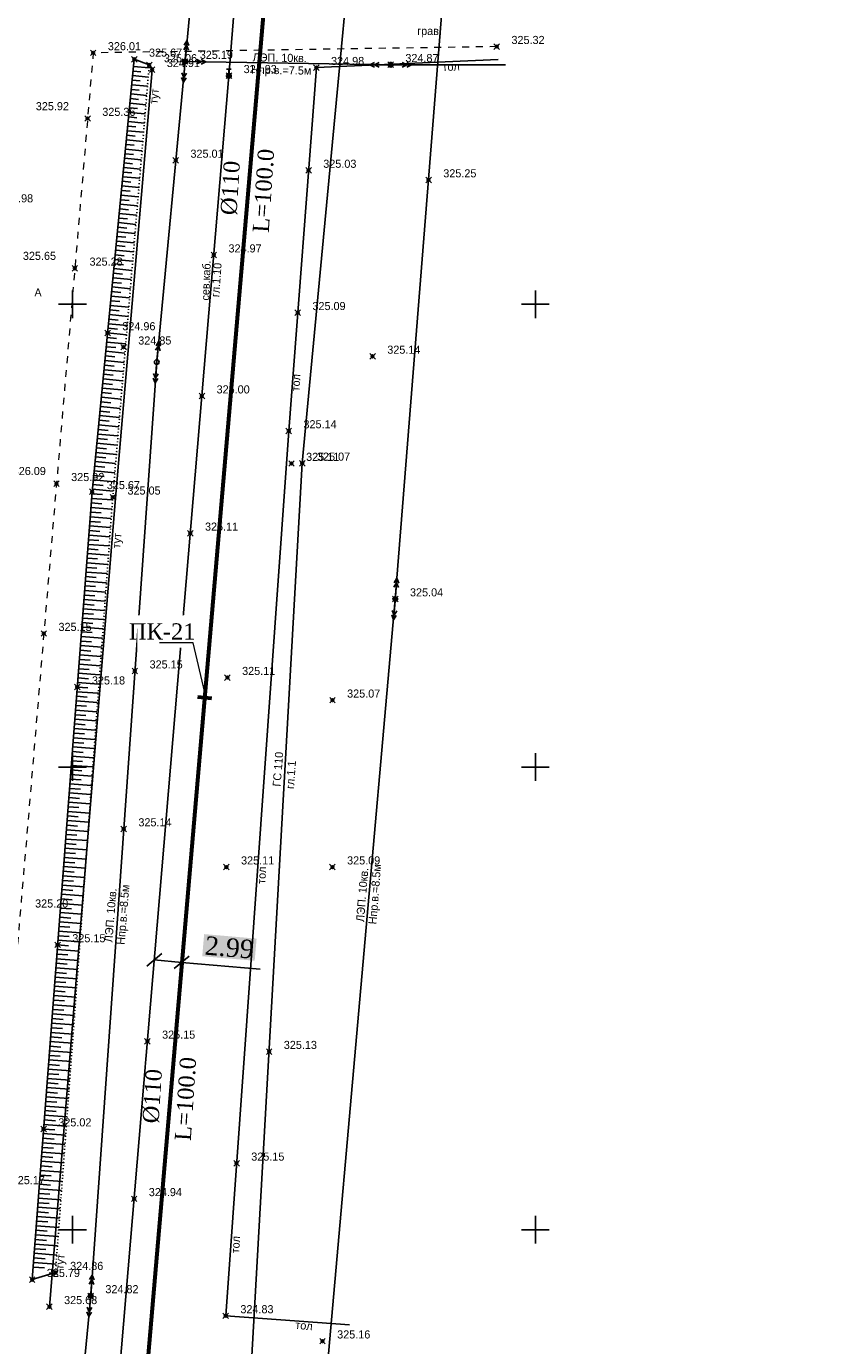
# Model space of a CAD drawing. Header units: metres. Extents: x 703769 to 722343, y 4313031 to 4317457.
# Tile 206 of 256: x 708173 to 708259, y 4314316 to 4314458. Entities that reach past the tile are written whole.
import ezdxf
from ezdxf import colors
from ezdxf.entities.mleader import LeaderData, LeaderLine
from ezdxf.math import Vec2, Vec3

# ---------------------------------------------------------------- set-up
doc = ezdxf.new("R2010")
doc.units = ezdxf.units.M
doc.header["$LTSCALE"] = 0.5
doc.header["$PDMODE"] = 35
doc.header["$PDSIZE"] = 0.3
for name, pattern in [('Auto_Street_NotBorder_Line_m1', [3, 1.5, -1.5]), ('ДОРОГИ_СТРОЯЩ', [9, 8, -1]), ('Контура низ откосов  Штриховая 0.1-0.5 - - - - - - -', [0.6, 0.1, -0.5])]:
    doc.linetypes.add(name, pattern=pattern)
for name, color, linetype in [('(001) Сетка', 92, 'Continuous'), ('(004) Точки рельефа', 7, 'Continuous'), ('(013) Газ', 30, 'ИК_Газопровод -------г--------'), ('(016) Кабель', 1, 'Continuous'), ('(019) Связь', 3, 'ИК_КАБ_СВЯЗИ'), ('(022) Возд. Линии', 7, 'Continuous'), ('(025) Дорога', 7, 'Continuous'), ('(035) Откосы', 7, 'Continuous'), ('(038) Деревья', 7, 'Continuous')]:
    doc.layers.add(name, color=color, linetype=linetype)
doc.layers.add('AUTO#_ROADS_EXIST_L', color=7, linetype='Continuous', lineweight=15, true_color=0x000000)
doc.layers.add('ВК_В1', color=134, linetype='Continuous', lineweight=40)
doc.layers.add('ВОДОПРОВОД текст', color=7, linetype='Continuous', lineweight=50)
doc.styles.add('BM-431', font='txt')
doc.styles.add('D-431', font='txt')
doc.styles.add('Interproekt', font='isocpeur.ttf', dxfattribs={"width": 0.95, "oblique": 15})
doc.styles.get("Standard").update_dxf_attribs({"font": 'times.ttf'})
doc.styles.add('Times New Roman', font='times.ttf')
doc.linetypes.add('GAZ_VOZDUSH', pattern='A,1,-2,["~",Standard,S=3,R=0,X=-1.5,Y=-1.5],-1,10', length=14)
doc.linetypes.add('ИК_Газопровод -------г--------', pattern='A,9,-0.6,["Г",Standard,S=1.2,R=0,X=0,Y=-0.6],-1.2', length=10.8)
doc.linetypes.add('ИК_КАБ_СВЯЗИ', pattern='A,4,["o",Standard,S=0.5,R=0,X=0,Y=-0.125],4,-2', length=10)
doc.linetypes.add('ИК_Э_КАБ_ВН', pattern='A,8,-2,["<<",Standard,S=1,R=0,X=0,Y=-0.5],8,[">>",Standard,S=1,R=0,X=-1,Y=-0.5],-2', length=20)
doc.linetypes.add('РЯД_ДЕР_ДО4М', pattern='A,0,[133,ltypeshp.shx,S=0.4,R=0,X=0,Y=0],-3', length=3)
doc.dimstyles.new('300', dxfattribs={"dimtxt": 2, "dimasz": 1.5, "dimexe": 0, "dimexo": 0, "dimgap": 1, "dimtad": 1, "dimzin": 0, "dimdsep": 46, "dimtxsty": 'Standard', "dimblk": 'OBLIQUE', "dimcen": 0, "dimclrd": 1, "dimclre": 1, "dimclrt": 1, "dimadec": 1, "dimazin": 0, "dimtfac": 1, "dimtofl": 0, "dimtmove": 0, "dimatfit": 3, "dimfxl": 3, "dimtfill": 2, "dimtfillclr": 7, "dimtolj": 1, "dimtzin": 0, "dimlwd": 25, "dimlwe": -1, "dimarcsym": 0})

# ---------------------------------------------------------------- blocks, each defined once
blk = doc.blocks.new('strela1')
at = {"layer": '(022) Возд. Линии'}
for p, q in [((-2, 0), (-1.5, 0.25)), ((0, 0), (-2, 0)), ((-2, 0), (-1.5, -0.25)), ((-1.5, 0), (-1, 0.25)), ((-1.5, 0), (-1, -0.25))]:
    blk.add_line(p, q, dxfattribs=at)
blk = doc.blocks.new('strela2')
at = {"layer": '(022) Возд. Линии'}
for p, q in [((0, 0), (2, 0)), ((1.5, 0), (1, 0.25)), ((1.5, 0), (1, -0.25)), ((2, 0), (1.5, 0.25)), ((2, 0), (1.5, -0.25))]:
    blk.add_line(p, q, dxfattribs=at)
blk = doc.blocks.new('STOLB')
at = {"layer": '(022) Возд. Линии'}
blk.add_circle((0, 0), 0.25, dxfattribs=at)
blk = doc.blocks.new('*X145')
at = {"color": 0}
for p, q in [((9.5, 5.08), (10.49, 5.08)), ((9.5, 5.07), (10.49, 5.07)), ((9.5, 5.06), (10.49, 5.06)), ((9.5, 5.05), (10.49, 5.05)), ((9.5, 5.04), (10.49, 5.04)), ((9.5, 5.03), (10.49, 5.03)), ((9.5, 5.02), (10.5, 5.02)), ((9.5, 5.01), (10.5, 5.01)), ((9.5, 5), (10.5, 5)), ((9.5, 4.99), (10.5, 4.99)), ((9.5, 4.98), (10.5, 4.98)), ((9.5, 4.97), (10.5, 4.97)), ((9.5, 4.96), (10.49, 4.96)), ((9.5, 4.95), (10.49, 4.95)), ((9.5, 4.94), (10.49, 4.94)), ((9.5, 4.93), (10.49, 4.93)), ((9.5, 4.92), (10.49, 4.92)), ((9.5, 4.91), (10.49, 4.91)), ((9.5, 4.9), (10.49, 4.9)), ((9.51, 5.12), (10.48, 5.12)), ((9.51, 5.11), (10.48, 5.11)), ((9.51, 5.1), (10.48, 5.1)), ((9.51, 5.09), (10.49, 5.09)), ((9.51, 4.89), (10.49, 4.89)), ((9.51, 4.88), (10.48, 4.88)), ((9.51, 4.87), (10.48, 4.87)), ((9.51, 4.86), (10.48, 4.86)), ((9.52, 5.16), (10.47, 5.16)), ((9.52, 5.15), (10.47, 5.15)), ((9.52, 5.14), (10.47, 5.14)), ((9.52, 5.13), (10.48, 5.13)), ((9.52, 4.85), (10.48, 4.85)), ((9.52, 4.84), (10.47, 4.84)), ((9.52, 4.83), (10.47, 4.83)), ((9.53, 5.18), (10.46, 5.18)), ((9.53, 5.17), (10.46, 5.17)), ((9.53, 4.82), (10.47, 4.82)), ((9.53, 4.81), (10.46, 4.81)), ((9.53, 4.8), (10.46, 4.8)), ((9.54, 5.2), (10.45, 5.2)), ((9.54, 5.19), (10.46, 5.19)), ((9.54, 4.79), (10.45, 4.79)), ((9.54, 4.78), (10.45, 4.78)), ((9.55, 5.22), (10.44, 5.22)), ((9.55, 5.21), (10.45, 5.21)), ((9.55, 4.77), (10.44, 4.77)), ((9.55, 4.76), (10.44, 4.76)), ((9.56, 5.24), (10.43, 5.24)), ((9.56, 5.23), (10.44, 5.23)), ((9.56, 4.75), (10.43, 4.75)), ((9.56, 4.74), (10.43, 4.74)), ((9.57, 5.26), (10.42, 5.26)), ((9.57, 5.25), (10.43, 5.25)), ((9.57, 4.73), (10.42, 4.73)), ((9.58, 5.27), (10.41, 5.27)), ((9.58, 4.72), (10.41, 4.72)), ((9.58, 4.71), (10.41, 4.71)), ((9.59, 5.29), (10.4, 5.29)), ((9.59, 5.28), (10.41, 5.28)), ((9.59, 4.7), (10.4, 4.7)), ((9.6, 5.3), (10.39, 5.3)), ((9.6, 4.69), (10.39, 4.69)), ((9.61, 5.31), (10.38, 5.31)), ((9.61, 4.68), (10.39, 4.68)), ((9.61, 4.67), (10.38, 4.67)), ((9.62, 5.32), (10.37, 5.32)), ((9.62, 4.66), (10.37, 4.66)), ((9.63, 5.33), (10.37, 5.33)), ((9.63, 4.65), (10.36, 4.65)), ((9.64, 5.34), (10.36, 5.34)), ((9.64, 4.64), (10.35, 4.64)), ((9.65, 5.35), (10.35, 5.35)), ((9.65, 4.63), (10.34, 4.63)), ((9.66, 5.36), (10.34, 5.36)), ((9.66, 4.62), (10.33, 4.62)), ((9.67, 5.37), (10.32, 5.37)), ((9.67, 4.61), (10.32, 4.61)), ((9.68, 5.38), (10.31, 5.38)), ((9.69, 5.39), (10.3, 5.39)), ((9.69, 4.6), (10.31, 4.6)), ((9.7, 4.59), (10.29, 4.59)), ((9.71, 5.4), (10.29, 5.4)), ((9.71, 4.58), (10.28, 4.58)), ((9.72, 5.41), (10.27, 5.41)), ((9.73, 4.57), (10.26, 4.57)), ((9.74, 5.42), (10.26, 5.42)), ((9.75, 5.43), (10.24, 5.43)), ((9.75, 4.56), (10.25, 4.56)), ((9.76, 4.55), (10.23, 4.55)), ((9.77, 5.44), (10.22, 5.44)), ((9.78, 4.54), (10.21, 4.54)), ((9.79, 5.45), (10.2, 5.45)), ((9.81, 4.53), (10.18, 4.53)), ((9.82, 5.46), (10.18, 5.46)), ((9.83, 4.52), (10.16, 4.52)), ((9.85, 5.47), (10.15, 5.47)), ((9.87, 4.51), (10.12, 4.51)), ((9.88, 5.48), (10.11, 5.48)), ((9.91, 4.5), (10.08, 4.5)), ((9.94, 5.49), (10.05, 5.49))]:
    blk.add_line(p, q, dxfattribs=at)
blk = doc.blocks.new('I01070')
at = {"color": 0}
blk.add_circle((0.05, 0.03), 0.5, dxfattribs=at)
blk.add_blockref('*X145', (-9.95, -4.96), dxfattribs=at)
blk = doc.blocks.new('I0195')
at = {"layer": '(016) Кабель', "color": 0, "linetype": 'ИК_Э_КАБ_ВН'}
for p, q in [((-0.275, 0.74), (0.225, 0.74)), ((-0.025, 0.24), (-0.025, 0.74))]:
    blk.add_line(p, q, dxfattribs=at)
at = {"layer": '(016) Кабель', "color": 0, "linetype": 'ИК_Э_КАБ_ВН', "xscale": 0.5, "yscale": 0.5, "zscale": 0.5}
blk.add_blockref('I01070', (-0.025, -0.01), dxfattribs=at)
blk = doc.blocks.new('Setka')
at = {"layer": '(001) Сетка'}
for p, q in [((0, 1.5), (0, -1.5)), ((-1.5, 0), (1.5, 0))]:
    blk.add_line(p, q, dxfattribs=at)
blk = doc.blocks.new('*U279')
at = {"color": 1, "lineweight": 60, "flags": 128}
blk.add_lwpolyline([(-0.01, -0.76), (0.01, 0.76)], dxfattribs=at)
blk = doc.blocks.new('*U280')
at = {"color": 0, "linetype": 'ByBlock', "lineweight": -2, "transparency": 16777216, "rotation": 265.0956136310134}
blk.add_blockref('*U279', (708192.72, 4314385.96), dxfattribs=at)
blk = doc.blocks.new('_Dot')
at = {"color": 0, "linetype": 'ByBlock', "lineweight": -2}
blk.add_line((-0.5, 0), (-1, 0), dxfattribs=at)
at = {"color": 0, "linetype": 'ByBlock', "const_width": 0.5}
blk.add_lwpolyline([(-0.25, 0, 1), (0.25, 0, 1)], format="xyb", close=True, dxfattribs=at)
blk = doc.blocks.new('_Oblique')
at = {"color": 0, "linetype": 'ByBlock', "lineweight": -2}
blk.add_line((-0.5, -0.5), (0.5, 0.5), dxfattribs=at)
blk = doc.blocks.new('*D535')
at = {"color": 1, "lineweight": 25, "transparency": 16777216}
for p, q in [((708187.3, 4314357.61), (708190.27, 4314357.35)), ((708190.27, 4314357.35), (708198.72, 4314356.63))]:
    blk.add_line(p, q, dxfattribs=at)
at = {"layer": 'Defpoints', "color": 0, "lineweight": 40, "transparency": 16777216}
for p in [(708187.3, 4314357.61, 325.43), (708190.27, 4314357.35), (708190.27, 4314357.35)]:
    blk.add_point(p, dxfattribs=at)
at = {"color": 1, "lineweight": 25, "transparency": 16777216, "xscale": 1.5, "yscale": 1.5, "zscale": 1.5}
for p, rotation in [((708187.3, 4314357.61), 175.0956136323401), ((708190.27, 4314357.35), 355.0956136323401)]:
    blk.add_blockref('_Oblique', p, dxfattribs=dict(at, rotation=rotation))
at = {"color": 1, "lineweight": 40, "transparency": 16777216, "insert": (708195.41, 4314358.94), "char_height": 2, "attachment_point": 5, "rotation": 355.0956, "bg_fill": 1, "box_fill_scale": 1.1, "bg_fill_color": 7, "bg_fill_true_color": 16777215, "bg_fill_transparency": 0}
blk.add_mtext('\\A1;2.99', dxfattribs=at)

msp = doc.modelspace()

# ---------------------------------------------------------------- linework, layer by layer
at = {"layer": '(013) Газ', "linetype": 'GAZ_VOZDUSH', "elevation": 324.816, "flags": 128}
msp.add_lwpolyline([(708165.166, 4315455.034), (708237.064, 4315447.856), (708237.796, 4315439.435), (708237.948, 4315425.87), (708271.633, 4315423.02), (708271.633, 4315423.02), (708293.165, 4315421.558), (708284.482, 4315255.16), (708278.28, 4315165.641), (708278.086, 4315159.227), (708267.101, 4315087.682), (708203.286, 4314411.276), (708188.652, 4314151.902), (708188.652, 4314118.902)], dxfattribs=at)
at = {"layer": '(019) Связь', "elevation": 325.431, "flags": 128}
msp.add_lwpolyline([(708153.006, 4314105.043), (708156.993, 4314142.734), (708156.993, 4314142.734), (708174.147, 4314200.184), (708174.323, 4314203.958), (708195.362, 4314453.153), (708204.073, 4314563.084), (708218.911, 4314738.478), (708226.164, 4314758.135), (708236.601, 4314958.674), (708237.563, 4314979.166), (708241.532, 4315051.931), (708251.542, 4315144.303), (708253.161, 4315164.518), (708257.428, 4315233.645), (708258.881, 4315245.481), (708269.326, 4315369.847), (708270.394, 4315382.606), (708278.265, 4315465.509), (708280.616, 4315477.921), (708295.324, 4315641.488), (708303.766, 4315706.848), (708303.348, 4315724.234), (708305.187, 4315772.118), (708306.696, 4315783.119), (708308.615, 4315806.312), (708309.889, 4315815.038), (708320.552, 4315934.795), (708321.594, 4315946.168), (708336.888, 4316115.682), (708345.287, 4316227.711), (708346.981, 4316228.783), (708355.083, 4316230.156), (708358.134, 4316229.662)], dxfattribs=at)
at = {"layer": '(022) Возд. Линии', "flags": 128}
for points, elevation in [([(708173.508, 4314249.294), (708180.426, 4314321.315), (708187.561, 4314422.215), (708190.623, 4314454.694), (708195.781, 4314509.415), (708203.64, 4314603.19), (708211.44, 4314697.517), (708218.596, 4314783.876), (708219.251, 4314789.291), (708222.239, 4314829.112), (708225.833, 4314872.829), (708227.553, 4314940.171), (708237.806, 4315038.61), (708242.302, 4315088.885), (708248.423, 4315158.844), (708247.859, 4315176.046), (708220.321, 4315178.161)], -1.937), ([(708193.113, 4314949.215), (708231.85, 4314945.639), (708252.432, 4314962.525), (708256.599, 4314927.904), (708250.049, 4314850.368), (708243.396, 4314768.028), (708236.639, 4314687.685), (708229.091, 4314592.015), (708221.041, 4314493.71), (708213.333, 4314396.611), (708205.917, 4314312.611), (708198.539, 4314217.865), (708194.357, 4314168.719), (708189.106, 4314107.015)], 325.602), ([(708190.623, 4314454.694), (708212.833, 4314454.345), (708225.243, 4314454.345)], -1.937)]:
    msp.add_lwpolyline(points, dxfattribs=dict(at, elevation=elevation))
at = {"layer": '(035) Откосы'}
for p, q in [((708185.016, 4314453.664, 325.376), (708185.849, 4314453.582, 325.376)), ((708185.064, 4314454.16, 325.376), (708186.725, 4314453.998, 325.376)), ((708184.87, 4314452.174, 325.376), (708186.557, 4314452.01, 325.376)), ((708184.919, 4314452.671, 325.376), (708185.759, 4314452.589, 325.376)), ((708184.967, 4314453.167, 325.376), (708186.641, 4314453.004, 325.376)), ((708184.773, 4314451.181, 325.376), (708186.473, 4314451.015, 325.376)), ((708184.822, 4314451.678, 325.376), (708185.669, 4314451.595, 325.376)), ((708184.628, 4314449.692, 325.376), (708185.488, 4314449.608, 325.376)), ((708184.677, 4314450.188, 325.376), (708186.389, 4314450.021, 325.376)), ((708184.725, 4314450.685, 325.376), (708185.578, 4314450.601, 325.376)), ((708184.483, 4314448.202, 325.376), (708186.222, 4314448.032, 325.376)), ((708184.531, 4314448.699, 325.376), (708185.397, 4314448.614, 325.376)), ((708184.58, 4314449.195, 325.376), (708186.306, 4314449.027, 325.376)), ((708184.337, 4314446.713, 325.376), (708185.217, 4314446.627, 325.376)), ((708184.386, 4314447.209, 325.376), (708186.138, 4314447.038, 325.376)), ((708184.434, 4314447.706, 325.376), (708185.307, 4314447.62, 325.376)), ((708184.192, 4314445.223, 325.376), (708185.97, 4314445.05, 325.376)), ((708184.241, 4314445.72, 325.376), (708185.126, 4314445.633, 325.376)), ((708184.289, 4314446.216, 325.376), (708186.054, 4314446.044, 325.376)), ((708184.047, 4314443.734, 325.376), (708184.946, 4314443.646, 325.376)), ((708184.095, 4314444.23, 325.376), (708185.886, 4314444.055, 325.376)), ((708184.144, 4314444.727, 325.376), (708185.036, 4314444.639, 325.376)), ((708183.902, 4314442.244, 325.376), (708185.719, 4314442.067, 325.376)), ((708183.95, 4314442.741, 325.376), (708184.855, 4314442.652, 325.376)), ((708183.998, 4314443.237, 325.376), (708185.803, 4314443.061, 325.376)), ((708183.756, 4314440.754, 325.376), (708184.675, 4314440.665, 325.376)), ((708183.805, 4314441.251, 325.376), (708185.635, 4314441.072, 325.376)), ((708183.853, 4314441.747, 325.376), (708184.765, 4314441.659, 325.376)), ((708183.659, 4314439.761, 325.376), (708184.584, 4314439.671, 325.376)), ((708183.708, 4314440.258, 325.376), (708185.551, 4314440.078, 325.376)), ((708183.514, 4314438.272, 325.376), (708185.384, 4314438.09, 325.376)), ((708183.562, 4314438.768, 325.376), (708184.494, 4314438.678, 325.376)), ((708183.611, 4314439.265, 325.376), (708185.467, 4314439.084, 325.376)), ((708183.369, 4314436.782, 325.376), (708184.313, 4314436.69, 325.376)), ((708183.417, 4314437.279, 325.376), (708185.3, 4314437.095, 325.376)), ((708183.466, 4314437.775, 325.376), (708184.404, 4314437.684, 325.376)), ((708183.223, 4314435.293, 325.376), (708185.132, 4314435.107, 325.376)), ((708183.272, 4314435.789, 325.376), (708184.223, 4314435.697, 325.376)), ((708183.32, 4314436.286, 325.376), (708185.216, 4314436.101, 325.376)), ((708183.078, 4314433.803, 325.376), (708184.042, 4314433.709, 325.376)), ((708183.126, 4314434.3, 325.376), (708185.048, 4314434.112, 325.376)), ((708183.175, 4314434.796, 325.376), (708184.133, 4314434.703, 325.376)), ((708182.933, 4314432.314, 325.376), (708184.881, 4314432.124, 325.376)), ((708182.981, 4314432.81, 325.376), (708183.952, 4314432.716, 325.376)), ((708183.03, 4314433.307, 325.376), (708184.964, 4314433.118, 325.376)), ((708182.787, 4314430.824, 325.376), (708183.771, 4314430.728, 325.376)), ((708182.836, 4314431.321, 325.376), (708184.797, 4314431.129, 325.376)), ((708182.884, 4314431.817, 325.376), (708183.861, 4314431.722, 325.376)), ((708182.642, 4314429.335, 325.376), (708184.629, 4314429.141, 325.376)), ((708182.691, 4314429.831, 325.376), (708183.681, 4314429.735, 325.376)), ((708182.739, 4314430.328, 325.376), (708184.713, 4314430.135, 325.376)), ((708182.545, 4314428.342, 325.376), (708184.545, 4314428.147, 325.376)), ((708182.594, 4314428.838, 325.376), (708183.59, 4314428.741, 325.376)), ((708182.4, 4314426.852, 325.376), (708183.41, 4314426.754, 325.376)), ((708182.448, 4314427.349, 325.376), (708184.461, 4314427.152, 325.376)), ((708182.497, 4314427.845, 325.376), (708183.5, 4314427.747, 325.376)), ((708182.255, 4314425.363, 325.376), (708184.294, 4314425.164, 325.376)), ((708182.303, 4314425.859, 325.376), (708183.319, 4314425.76, 325.376)), ((708182.351, 4314426.356, 325.376), (708184.378, 4314426.158, 325.376)), ((708182.109, 4314423.873, 325.376), (708183.139, 4314423.773, 325.376)), ((708182.158, 4314424.37, 325.376), (708184.21, 4314424.169, 325.376)), ((708182.206, 4314424.866, 325.376), (708183.229, 4314424.766, 325.376)), ((708181.964, 4314422.384, 325.376), (708184.042, 4314422.181, 325.376)), ((708182.012, 4314422.88, 325.376), (708183.048, 4314422.779, 325.376)), ((708182.061, 4314423.377, 325.376), (708184.126, 4314423.175, 325.376)), ((708181.819, 4314420.894, 325.376), (708182.868, 4314420.792, 325.376)), ((708181.867, 4314421.391, 325.376), (708183.959, 4314421.187, 325.376)), ((708181.915, 4314421.887, 325.376), (708182.958, 4314421.785, 325.376)), ((708181.673, 4314419.405, 325.376), (708183.791, 4314419.198, 325.376)), ((708181.722, 4314419.901, 325.376), (708182.777, 4314419.798, 325.376)), ((708181.77, 4314420.398, 325.376), (708183.875, 4314420.192, 325.376)), ((708181.528, 4314417.915, 325.376), (708182.597, 4314417.811, 325.376)), ((708181.576, 4314418.411, 325.376), (708183.707, 4314418.204, 325.376)), ((708181.625, 4314418.908, 325.376), (708182.687, 4314418.804, 325.376)), ((708181.431, 4314416.922, 325.376), (708182.506, 4314416.817, 325.376)), ((708181.479, 4314417.418, 325.376), (708183.623, 4314417.209, 325.376)), ((708181.286, 4314415.432, 325.376), (708183.456, 4314415.221, 325.376)), ((708181.334, 4314415.929, 325.376), (708182.416, 4314415.823, 325.376)), ((708181.383, 4314416.425, 325.376), (708183.539, 4314416.215, 325.376)), ((708181.14, 4314413.943, 325.376), (708182.235, 4314413.836, 325.376)), ((708181.189, 4314414.439, 325.376), (708183.372, 4314414.226, 325.376)), ((708181.237, 4314414.936, 325.376), (708182.325, 4314414.83, 325.376)), ((708180.995, 4314412.453, 325.376), (708183.204, 4314412.238, 325.376)), ((708181.044, 4314412.95, 325.376), (708182.145, 4314412.842, 325.376)), ((708181.092, 4314413.446, 325.376), (708183.288, 4314413.232, 325.376)), ((708180.85, 4314410.964, 325.376), (708181.964, 4314410.855, 325.376)), ((708180.898, 4314411.46, 325.376), (708183.12, 4314411.244, 325.376)), ((708180.947, 4314411.957, 325.376), (708182.054, 4314411.849, 325.376)), ((708180.704, 4314409.474, 325.376), (708182.953, 4314409.255, 325.376)), ((708180.753, 4314409.971, 325.376), (708181.874, 4314409.861, 325.376)), ((708180.801, 4314410.467, 325.376), (708183.036, 4314410.249, 325.376)), ((708180.564, 4314407.984, 325.376), (708181.697, 4314407.898, 325.376)), ((708180.608, 4314408.481, 325.376), (708182.869, 4314408.261, 325.376)), ((708180.656, 4314408.978, 325.376), (708181.783, 4314408.868, 325.376)), ((708180.488, 4314406.99, 325.376), (708181.622, 4314406.903, 325.376)), ((708180.526, 4314407.487, 325.376), (708182.792, 4314407.314, 325.376)), ((708180.374, 4314405.497, 325.376), (708182.645, 4314405.324, 325.376)), ((708180.412, 4314405.995, 325.376), (708181.547, 4314405.908, 325.376)), ((708180.45, 4314406.492, 325.376), (708182.719, 4314406.319, 325.376)), ((708180.261, 4314404.005, 325.376), (708181.398, 4314403.918, 325.376)), ((708180.299, 4314404.502, 325.376), (708182.571, 4314404.329, 325.376)), ((708180.336, 4314405, 325.376), (708181.472, 4314404.913, 325.376)), ((708180.147, 4314402.513, 325.376), (708182.424, 4314402.339, 325.376)), ((708180.185, 4314403.01, 325.376), (708181.323, 4314402.923, 325.376)), ((708180.223, 4314403.508, 325.376), (708182.498, 4314403.334, 325.376)), ((708180.034, 4314401.02, 325.376), (708181.174, 4314400.934, 325.376)), ((708180.071, 4314401.518, 325.376), (708182.351, 4314401.344, 325.376)), ((708180.109, 4314402.015, 325.376), (708181.248, 4314401.929, 325.376)), ((708179.92, 4314399.528, 325.376), (708182.204, 4314399.354, 325.376)), ((708179.958, 4314400.026, 325.376), (708181.099, 4314399.939, 325.376)), ((708179.996, 4314400.523, 325.376), (708182.277, 4314400.349, 325.376)), ((708179.806, 4314398.036, 325.376), (708180.95, 4314397.949, 325.376)), ((708179.844, 4314398.533, 325.376), (708182.13, 4314398.359, 325.376)), ((708179.882, 4314399.031, 325.376), (708181.025, 4314398.944, 325.376)), ((708179.693, 4314396.544, 325.376), (708181.983, 4314396.369, 325.376)), ((708179.731, 4314397.041, 325.376), (708180.875, 4314396.954, 325.376)), ((708179.768, 4314397.538, 325.376), (708182.057, 4314397.364, 325.376)), ((708179.617, 4314395.549, 325.376), (708181.91, 4314395.374, 325.376)), ((708179.655, 4314396.046, 325.376), (708180.801, 4314395.959, 325.376)), ((708179.503, 4314394.056, 325.376), (708180.651, 4314393.969, 325.376)), ((708179.541, 4314394.554, 325.376), (708181.836, 4314394.379, 325.376)), ((708179.579, 4314395.051, 325.376), (708180.726, 4314394.964, 325.376)), ((708179.39, 4314392.564, 325.376), (708181.689, 4314392.389, 325.376)), ((708179.428, 4314393.062, 325.376), (708180.577, 4314392.974, 325.376)), ((708179.466, 4314393.559, 325.376), (708181.763, 4314393.384, 325.376)), ((708179.276, 4314391.072, 325.376), (708180.427, 4314390.984, 325.376)), ((708179.314, 4314391.569, 325.376), (708181.616, 4314391.394, 325.376)), ((708179.352, 4314392.067, 325.376), (708180.502, 4314391.979, 325.376)), ((708179.163, 4314389.58, 325.376), (708181.468, 4314389.404, 325.376)), ((708179.2, 4314390.077, 325.376), (708180.353, 4314389.989, 325.376)), ((708179.238, 4314390.574, 325.376), (708181.542, 4314390.399, 325.376)), ((708179.049, 4314388.087, 325.376), (708180.204, 4314387.999, 325.376)), ((708179.087, 4314388.585, 325.376), (708181.395, 4314388.409, 325.376)), ((708179.125, 4314389.082, 325.376), (708180.278, 4314388.994, 325.376)), ((708178.935, 4314386.595, 325.376), (708181.248, 4314386.419, 325.376)), ((708178.973, 4314387.092, 325.376), (708180.129, 4314387.004, 325.376)), ((708179.011, 4314387.59, 325.376), (708181.321, 4314387.414, 325.376)), ((708178.86, 4314385.6, 325.376), (708181.174, 4314385.424, 325.376)), ((708178.897, 4314386.098, 325.376), (708180.054, 4314386.009, 325.376)), ((708178.746, 4314384.108, 325.376), (708179.905, 4314384.02, 325.376)), ((708178.784, 4314384.605, 325.376), (708181.101, 4314384.429, 325.376)), ((708178.822, 4314385.103, 325.376), (708179.98, 4314385.015, 325.376)), ((708178.632, 4314382.616, 325.376), (708180.954, 4314382.439, 325.376)), ((708178.67, 4314383.113, 325.376), (708179.83, 4314383.025, 325.376)), ((708178.708, 4314383.61, 325.376), (708181.027, 4314383.434, 325.376)), ((708178.519, 4314381.123, 325.376), (708179.681, 4314381.035, 325.376)), ((708178.557, 4314381.621, 325.376), (708180.88, 4314381.444, 325.376)), ((708178.595, 4314382.118, 325.376), (708179.756, 4314382.03, 325.376)), ((708178.405, 4314379.631, 325.376), (708180.733, 4314379.454, 325.376)), ((708178.443, 4314380.128, 325.376), (708179.606, 4314380.04, 325.376)), ((708178.481, 4314380.626, 325.376), (708180.807, 4314380.449, 325.376)), ((708178.292, 4314378.139, 325.376), (708179.457, 4314378.05, 325.376)), ((708178.329, 4314378.636, 325.376), (708180.66, 4314378.459, 325.376)), ((708178.367, 4314379.134, 325.376), (708179.532, 4314379.045, 325.376)), ((708178.178, 4314376.646, 325.376), (708180.512, 4314376.469, 325.376)), ((708178.216, 4314377.144, 325.376), (708179.383, 4314377.055, 325.376)), ((708178.254, 4314377.641, 325.376), (708180.586, 4314377.464, 325.376)), ((708178.064, 4314375.154, 325.376), (708179.233, 4314375.065, 325.376)), ((708178.102, 4314375.652, 325.376), (708180.439, 4314375.474, 325.376)), ((708178.14, 4314376.149, 325.376), (708179.308, 4314376.06, 325.376)), ((708177.989, 4314374.159, 325.376), (708179.159, 4314374.07, 325.376)), ((708178.027, 4314374.657, 325.376), (708180.365, 4314374.479, 325.376)), ((708177.875, 4314372.667, 325.376), (708180.218, 4314372.489, 325.376)), ((708177.913, 4314373.164, 325.376), (708179.084, 4314373.075, 325.376)), ((708177.951, 4314373.662, 325.376), (708180.292, 4314373.484, 325.376)), ((708177.761, 4314371.175, 325.376), (708178.935, 4314371.085, 325.376)), ((708177.799, 4314371.672, 325.376), (708180.145, 4314371.494, 325.376)), ((708177.837, 4314372.17, 325.376), (708179.009, 4314372.08, 325.376)), ((708177.648, 4314369.682, 325.376), (708179.998, 4314369.503, 325.376)), ((708177.686, 4314370.18, 325.376), (708178.86, 4314370.09, 325.376)), ((708177.724, 4314370.677, 325.376), (708180.071, 4314370.498, 325.376)), ((708177.534, 4314368.19, 325.376), (708178.711, 4314368.101, 325.376)), ((708177.572, 4314368.688, 325.376), (708179.924, 4314368.508, 325.376)), ((708177.61, 4314369.185, 325.376), (708178.785, 4314369.095, 325.376)), ((708177.421, 4314366.698, 325.376), (708179.777, 4314366.518, 325.376)), ((708177.459, 4314367.195, 325.376), (708178.636, 4314367.106, 325.376)), ((708177.496, 4314367.693, 325.376), (708179.851, 4314367.513, 325.376)), ((708177.307, 4314365.205, 325.376), (708178.487, 4314365.116, 325.376)), ((708177.345, 4314365.703, 325.376), (708179.704, 4314365.523, 325.376)), ((708177.383, 4314366.2, 325.376), (708178.562, 4314366.111, 325.376)), ((708177.231, 4314364.211, 325.376), (708178.412, 4314364.121, 325.376)), ((708177.269, 4314364.708, 325.376), (708179.63, 4314364.528, 325.376)), ((708177.118, 4314362.718, 325.376), (708179.483, 4314362.538, 325.376)), ((708177.156, 4314363.216, 325.376), (708178.338, 4314363.126, 325.376)), ((708177.193, 4314363.713, 325.376), (708179.556, 4314363.533, 325.376)), ((708177.004, 4314361.226, 325.376), (708178.188, 4314361.136, 325.376)), ((708177.042, 4314361.723, 325.376), (708179.409, 4314361.543, 325.376)), ((708177.08, 4314362.221, 325.376), (708178.263, 4314362.131, 325.376)), ((708176.89, 4314359.734, 325.376), (708179.262, 4314359.553, 325.376)), ((708176.928, 4314360.231, 325.376), (708178.114, 4314360.141, 325.376)), ((708176.966, 4314360.729, 325.376), (708179.336, 4314360.548, 325.376)), ((708176.777, 4314358.241, 325.376), (708177.964, 4314358.151, 325.376)), ((708176.815, 4314358.739, 325.376), (708179.189, 4314358.558, 325.376)), ((708176.853, 4314359.236, 325.376), (708178.039, 4314359.146, 325.376)), ((708176.663, 4314356.749, 325.376), (708179.042, 4314356.568, 325.376)), ((708176.701, 4314357.247, 325.376), (708177.89, 4314357.156, 325.376)), ((708176.739, 4314357.744, 325.376), (708179.115, 4314357.563, 325.376)), ((708176.55, 4314355.257, 325.376), (708177.741, 4314355.166, 325.376)), ((708176.588, 4314355.754, 325.376), (708178.968, 4314355.573, 325.376)), ((708176.625, 4314356.252, 325.376), (708177.815, 4314356.161, 325.376)), ((708176.436, 4314353.765, 325.376), (708178.821, 4314353.583, 325.376)), ((708176.474, 4314354.262, 325.376), (708177.666, 4314354.171, 325.376)), ((708176.512, 4314354.759, 325.376), (708178.895, 4314354.578, 325.376)), ((708176.36, 4314352.77, 325.376), (708178.748, 4314352.588, 325.376)), ((708176.398, 4314353.267, 325.376), (708177.591, 4314353.176, 325.376)), ((708176.247, 4314351.277, 325.376), (708177.442, 4314351.187, 325.376)), ((708176.285, 4314351.775, 325.376), (708178.674, 4314351.593, 325.376)), ((708176.322, 4314352.272, 325.376), (708177.517, 4314352.181, 325.376)), ((708176.133, 4314349.785, 325.376), (708178.527, 4314349.603, 325.376)), ((708176.171, 4314350.283, 325.376), (708177.367, 4314350.192, 325.376)), ((708176.209, 4314350.78, 325.376), (708178.601, 4314350.598, 325.376)), ((708176.02, 4314348.293, 325.376), (708177.218, 4314348.202, 325.376)), ((708176.057, 4314348.79, 325.376), (708178.453, 4314348.608, 325.376)), ((708176.095, 4314349.288, 325.376), (708177.293, 4314349.197, 325.376)), ((708175.906, 4314346.801, 325.376), (708178.306, 4314346.618, 325.376)), ((708175.944, 4314347.298, 325.376), (708177.143, 4314347.207, 325.376)), ((708175.982, 4314347.795, 325.376), (708178.38, 4314347.613, 325.376)), ((708175.792, 4314345.308, 325.376), (708176.994, 4314345.217, 325.376)), ((708175.83, 4314345.806, 325.376), (708178.233, 4314345.623, 325.376)), ((708175.868, 4314346.303, 325.376), (708177.069, 4314346.212, 325.376)), ((708175.679, 4314343.816, 325.376), (708178.086, 4314343.633, 325.376)), ((708175.717, 4314344.313, 325.376), (708176.92, 4314344.222, 325.376)), ((708175.754, 4314344.811, 325.376), (708178.159, 4314344.628, 325.376)), ((708175.603, 4314342.821, 325.376), (708178.012, 4314342.638, 325.376)), ((708175.641, 4314343.319, 325.376), (708176.845, 4314343.227, 325.376)), ((708175.489, 4314341.329, 325.376), (708176.696, 4314341.237, 325.376)), ((708175.527, 4314341.826, 325.376), (708177.939, 4314341.643, 325.376)), ((708175.565, 4314342.324, 325.376), (708176.77, 4314342.232, 325.376)), ((708175.376, 4314339.837, 325.376), (708177.792, 4314339.653, 325.376)), ((708175.414, 4314340.334, 325.376), (708176.621, 4314340.242, 325.376)), ((708175.452, 4314340.831, 325.376), (708177.865, 4314340.648, 325.376)), ((708175.262, 4314338.344, 325.376), (708176.472, 4314338.252, 325.376)), ((708175.3, 4314338.842, 325.376), (708177.718, 4314338.658, 325.376)), ((708175.338, 4314339.339, 325.376), (708176.546, 4314339.247, 325.376)), ((708175.149, 4314336.852, 325.376), (708177.571, 4314336.668, 325.376)), ((708175.186, 4314337.349, 325.376), (708176.397, 4314337.257, 325.376)), ((708175.224, 4314337.847, 325.376), (708177.645, 4314337.663, 325.376)), ((708175.035, 4314335.36, 325.376), (708176.248, 4314335.267, 325.376)), ((708175.073, 4314335.857, 325.376), (708177.497, 4314335.673, 325.376)), ((708175.111, 4314336.355, 325.376), (708176.322, 4314336.262, 325.376)), ((708174.921, 4314333.867, 325.376), (708177.35, 4314333.683, 325.376)), ((708174.959, 4314334.365, 325.376), (708176.173, 4314334.273, 325.376)), ((708174.997, 4314334.862, 325.376), (708177.424, 4314334.678, 325.376)), ((708174.846, 4314332.873, 325.376), (708177.277, 4314332.688, 325.376)), ((708174.884, 4314333.37, 325.376), (708176.099, 4314333.278, 325.376)), ((708174.732, 4314331.38, 325.376), (708175.949, 4314331.288, 325.376)), ((708174.77, 4314331.878, 325.376), (708177.203, 4314331.693, 325.376)), ((708174.808, 4314332.375, 325.376), (708176.024, 4314332.283, 325.376)), ((708174.618, 4314329.888, 325.376), (708177.056, 4314329.702, 325.376)), ((708174.656, 4314330.385, 325.376), (708175.875, 4314330.293, 325.376)), ((708174.694, 4314330.883, 325.376), (708177.13, 4314330.698, 325.376)), ((708174.505, 4314328.396, 325.376), (708175.725, 4314328.303, 325.376)), ((708174.543, 4314328.893, 325.376), (708176.983, 4314328.707, 325.376)), ((708174.581, 4314329.391, 325.376), (708175.8, 4314329.298, 325.376)), ((708174.391, 4314326.903, 325.376), (708176.836, 4314326.717, 325.376)), ((708174.429, 4314327.401, 325.376), (708175.651, 4314327.308, 325.376)), ((708174.467, 4314327.898, 325.376), (708176.909, 4314327.712, 325.376)), ((708174.278, 4314325.411, 325.376), (708175.501, 4314325.318, 325.376)), ((708174.315, 4314325.909, 325.376), (708176.762, 4314325.722, 325.376)), ((708174.353, 4314326.406, 325.376), (708175.576, 4314326.313, 325.376)), ((708174.202, 4314324.416, 325.376), (708175.427, 4314324.323, 325.376)), ((708174.24, 4314324.914, 325.376), (708176.689, 4314324.727, 325.376))]:
    msp.add_line(p, q, dxfattribs=at)
at = {"layer": '(035) Откосы', "elevation": 325.376, "flags": 128}
msp.add_lwpolyline([(708176.622, 4314323.827), (708174.099, 4314323.065), (708180.58, 4314408.199), (708185.139, 4314454.928), (708186.752, 4314454.322)], dxfattribs=at)
at = {"layer": '(035) Откосы', "linetype": 'Контура низ откосов  Штриховая 0.1-0.5 - - - - - - -', "elevation": 324.568}
msp.add_lwpolyline([(708176.622, 4314323.827), (708182.814, 4314407.611), (708186.752, 4314454.322)], dxfattribs=at)
at = {"layer": '(038) Деревья', "color": 0, "linetype": 'РЯД_ДЕР_ДО4М', "flags": 128}
for points, elevation in [([(708175.964, 4314320.136), (708183.064, 4314407.067), (708187.065, 4314453.807)], 325.386), ([(708224.452, 4314454.901), (708204.807, 4314454.026), (708201.824, 4314414.775), (708195.01, 4314319.149), (708208.368, 4314318.197)], -0.295)]:
    msp.add_lwpolyline(points, dxfattribs=dict(at, elevation=elevation))
at = {"color": 7, "lineweight": 60, "flags": 128}
msp.add_lwpolyline([(708240.115, 4314986.119), (708237.465, 4314926.667), (708235.809, 4314899.895), (708234.498, 4314869.618), (708230.06, 4314781.67), (708228.958, 4314757.378), (708223.359, 4314737.037), (708204.558, 4314523.813), (708196.059, 4314424.814), (708184.899, 4314294.752), (708174.557, 4314166.154), (708168.436, 4314154.821), (708168.436, 4314154.821), (708086.138, 4314125.895), (708037.269, 4314109.069), (708002.488, 4314098.284), (708002.488, 4314098.284), (707913.651, 4314069.236), (707865.757, 4314055.085), (707817.896, 4314040.633), (707721.771, 4314013.098), (707673.615, 4313999.646), (707633.375, 4313988.405), (707625.006, 4314019.638)], dxfattribs=at)
at = {"color": 0, "linetype": 'ByBlock', "lineweight": -2, "transparency": 16777216}
for p in [(708224.294, 4314456.3, 325.318), (708180.696, 4314455.623, 326.01), (708185.139, 4314454.928, 325.671), (708190.623, 4314454.694, 325.191), (708186.752, 4314454.322, 325.06), (708187.065, 4314453.807, 324.909), (708204.807, 4314454.026, 324.979), (708212.833, 4314454.345, 324.867), (708195.362, 4314453.153, 324.933), (708180.092, 4314448.529, 325.361), (708189.616, 4314444.011, 325.011), (708203.963, 4314442.92, 325.025), (708216.927, 4314441.891, 325.25), (708193.726, 4314433.774, 324.967), (708178.714, 4314432.345, 325.276), (708202.795, 4314427.547, 325.09), (708182.255, 4314425.363, 324.964), (708183.977, 4314423.825, 324.853), (708210.88, 4314422.831, 325.14), (708192.44, 4314418.541, 325.003), (708201.824, 4314414.775, 325.143), (708202.113, 4314411.255, 325.111), (708203.286, 4314411.276, 325.069), (708176.731, 4314409.068, 325.923), (708180.58, 4314408.199, 325.667), (708182.814, 4314407.611, 325.048), (708191.188, 4314403.715, 325.114), (708213.333, 4314396.611, 325.044), (708175.363, 4314392.881, 325.15), (708185.2, 4314388.826, 325.152), (708195.196, 4314388.119, 325.109), (708178.973, 4314387.092, 325.176), (708206.542, 4314385.674, 325.069), (708183.993, 4314371.765, 325.136), (708195.083, 4314367.644, 325.111), (708206.54, 4314367.644, 325.093), (708176.853, 4314359.236, 325.151), (708186.553, 4314348.819, 325.149), (708199.7, 4314347.709, 325.13), (708175.338, 4314339.339, 325.018), (708196.185, 4314335.641, 325.151), (708185.117, 4314331.802, 324.942), (708176.622, 4314323.827, 324.863), (708174.099, 4314323.065, 325.789), (708180.426, 4314321.315, 324.816), (708175.964, 4314320.136, 325.681), (708195.01, 4314319.149, 324.83), (708205.468, 4314316.421, 325.162)]:
    msp.add_point(p, dxfattribs=at)
at = {"layer": 'AUTO#_ROADS_EXIST_L', "linetype": 'Auto_Street_NotBorder_Line_m1', "lineweight": 15, "elevation": -0.295, "flags": 128}
msp.add_lwpolyline([(708224.294, 4314456.3), (708180.696, 4314455.623), (708176.731, 4314409.068), (708161.505, 4314228.935), (708156.923, 4314181.727), (708151.352, 4314101.06), (708151.403, 4314101.11)], dxfattribs=at)

# ---------------------------------------------------------------- block references
at = {"layer": '(001) Сетка'}
for p in [(708178.465, 4314428.456), (708228.465, 4314428.456), (708178.465, 4314378.456), (708228.465, 4314378.456), (708178.465, 4314328.456), (708228.465, 4314328.456)]:
    msp.add_blockref('Setka', p, dxfattribs=at)
at = {"layer": '(019) Связь', "color": 0}
msp.add_blockref('I0195', (708195.362, 4314453.138, 324.638), dxfattribs=at)
at = {"layer": '(022) Возд. Линии'}
for name, p, rotation in [('strela1', (708190.645, 4314454.945, -1.937), 264.9644555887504), ('strela2', (708190.873, 4314454.69, -1.937), 359.0997486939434), ('strela1', (708187.586, 4314422.466, -1.937), 264.3295234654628), ('strela2', (708187.543, 4314421.966, -1.937), 265.9552957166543), ('strela2', (708213.353, 4314396.86, 324.749), 85.46121296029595), ('strela1', (708213.313, 4314396.36, 324.749), 85.46121296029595), ('strela1', (708180.443, 4314321.566, -1.937), 266.2051418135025), ('strela2', (708180.402, 4314321.066, -1.937), 264.5132692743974)]:
    msp.add_blockref(name, p, dxfattribs=dict(at, rotation=rotation))
at = {"layer": '(022) Возд. Линии', "xscale": -1, "rotation": 265.70403252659}
msp.add_blockref('strela1', (708190.604, 4314454.443, -1.937), dxfattribs=at)
at = {"layer": '(022) Возд. Линии'}
for name, p in [('STOLB', (708190.623, 4314454.694, -1.937)), ('strela1', (708212.581, 4314454.345, 324.572)), ('STOLB', (708212.833, 4314454.345, 324.572)), ('strela2', (708213.083, 4314454.345, 324.572)), ('STOLB', (708187.561, 4314422.215, -1.937)), ('STOLB', (708213.333, 4314396.611, 324.749)), ('STOLB', (708180.426, 4314321.315, -1.937))]:
    msp.add_blockref(name, p, dxfattribs=at)
at = {"color": 36, "lineweight": 60}
msp.add_blockref('*U280', (0, 0), dxfattribs=at)

# ---------------------------------------------------------------- texts
at = {"layer": '(004) Точки рельефа', "style": 'D-431'}
for s, p in [('326.01', (708182.282, 4314455.908, 326.01)), ('325.32', (708225.88, 4314456.581, 325.318)), ('325.67', (708186.725, 4314455.213, 325.671)), ('325.06', (708188.338, 4314454.607, 325.06)), ('324.91', (708188.651, 4314454.091, 324.909)), ('325.19', (708192.209, 4314454.978, 325.191)), ('324.98', (708206.393, 4314454.31, 324.979)), ('324.87', (708214.419, 4314454.628, 324.867)), ('324.93', (708196.948, 4314453.437, 324.933)), ('325.92', (708174.498, 4314449.425, 325.918)), ('325.36', (708181.678, 4314448.814, 325.361)), ('325.01', (708191.202, 4314444.293, 325.011)), ('325.03', (708205.549, 4314443.203, 325.025)), ('325.25', (708218.514, 4314442.172, 325.25)), ('325.98', (708170.631, 4314439.468, 325.976)), ('325.65', (708173.102, 4314433.252, 325.646)), ('324.97', (708195.312, 4314434.058, 324.967)), ('325.28', (708180.3, 4314432.629, 325.276)), ('325.09', (708204.381, 4314427.831, 325.09)), ('324.96', (708183.841, 4314425.648, 324.964)), ('324.85', (708185.563, 4314424.108, 324.853)), ('325.14', (708212.466, 4314423.112, 325.14)), ('325.00', (708194.026, 4314418.823, 325.003)), ('325.14', (708203.41, 4314415.056, 325.143)), ('325.11', (708203.699, 4314411.536, 325.111)), ('325.07', (708204.872, 4314411.558, 325.069)), ('326.09', (708172.003, 4314410.004, 326.086)), ('325.92', (708178.317, 4314409.352, 325.923)), ('325.67', (708182.166, 4314408.484, 325.667)), ('325.05', (708184.4, 4314407.893, 325.048)), ('325.11', (708192.774, 4314403.997, 325.114)), ('325.04', (708214.919, 4314396.893, 325.044)), ('325.15', (708176.949, 4314393.162, 325.15)), ('325.15', (708186.786, 4314389.107, 325.152)), ('325.18', (708180.559, 4314387.376, 325.176)), ('325.11', (708196.782, 4314388.401, 325.109)), ('325.07', (708208.128, 4314385.956, 325.069)), ('325.14', (708185.579, 4314372.046, 325.136)), ('325.11', (708196.669, 4314367.925, 325.111)), ('325.09', (708208.126, 4314367.928, 325.093)), ('325.20', (708174.422, 4314363.274, 325.199)), ('325.15', (708178.439, 4314359.518, 325.151)), ('325.15', (708188.139, 4314349.1, 325.149)), ('325.13', (708201.286, 4314347.99, 325.13)), ('325.02', (708176.924, 4314339.622, 325.018)), ('325.15', (708197.771, 4314335.922, 325.151)), ('325.17', (708171.896, 4314333.38, 325.168)), ('324.94', (708186.703, 4314332.086, 324.942)), ('325.79', (708175.685, 4314323.349, 325.789)), ('324.86', (708178.208, 4314324.112, 324.863)), ('324.82', (708182.012, 4314321.598, 324.816)), ('325.68', (708177.55, 4314320.421, 325.681)), ('324.83', (708196.596, 4314319.432, 324.83)), ('325.16', (708207.054, 4314316.706, 325.162))]:
    msp.add_text(s, height=0.875, dxfattribs=at).set_placement(p)
at = {"layer": '(013) Газ', "color": 0, "linetype": 'Continuous', "style": 'D-431'}
for s, p in [('ГС 110', (708200.945, 4314376.317, -0.295)), ('гл.1.1', (708202.376, 4314376.056, -0.295))]:
    msp.add_text(s, height=0.875, rotation=85.65264, dxfattribs=at).set_placement(p)
at = {"layer": '(019) Связь', "color": 0, "linetype": 'Continuous', "style": 'D-431'}
for s, rotation, p in [('сев.каб.', 87.58351, (708193.219, 4314428.845, -0.295)), ('гл.1.10', 85.87098, (708194.311, 4314429.206, -0.295))]:
    msp.add_text(s, height=0.875, rotation=rotation, dxfattribs=at).set_placement(p)
at = {"layer": '(022) Возд. Линии', "style": 'BM-431'}
for s, rotation, p in [('Hпр.в.=7.5м', 359.1378, (708197.738, 4314453.363, -1.937)), ('Hпр.в.=8.5м', 85.43168, (708211.287, 4314361.43, 325.602)), ('Hпр.в.=8.5м', 85.43168, (708184.095, 4314359.223, -1.937))]:
    msp.add_text(s, height=0.875, rotation=rotation, dxfattribs=at).set_placement(p)
at = {"layer": '(022) Возд. Линии', "char_height": 0.875, "attachment_point": 1, "style": 'BM-431'}
for insert, rotation in [((708197.924, 4314455.581, -1.937), 359.1378), ((708209.085, 4314361.759, 325.602), 85.43168), ((708181.893, 4314359.551, -1.937), 85.43168)]:
    msp.add_mtext('ЛЭП. 10кв.', dxfattribs=dict(at, insert=insert, rotation=rotation))
at = {"layer": '(025) Дорога', "linetype": 'ДОРОГИ_СТРОЯЩ', "style": 'BM-431'}
for s, p in [('грав.', (708215.697, 4314457.553, -0.295)), ('A', (708174.346, 4314429.303, -0.295))]:
    msp.add_text(s, height=0.875, dxfattribs=at).set_placement(p)
at = {"layer": '(038) Деревья', "color": 0, "linetype": 'ByBlock', "style": 'BM-431'}
for s, rotation, p in [('тол', 2.79677, (708218.449, 4314453.648, -0.295)), ('тут', 84.83422, (708187.64, 4314450.072, -0.295)), ('тол', 87.00267, (708202.985, 4314419.03, -0.295)), ('тут', 84.83422, (708183.609, 4314402.057, -0.295)), ('тол', 87.00267, (708199.286, 4314365.813, -0.295)), ('тол', 87.00267, (708196.464, 4314325.889, -0.295)), ('тут', 84.83422, (708177.484, 4314324.126, -0.295)), ('тол', 354.83422, (708202.507, 4314317.759, -0.295))]:
    msp.add_text(s, height=0.875, rotation=rotation, dxfattribs=at).set_placement(p)

# ---------------------------------------------------------------- dimensions: what is measured, and where the dimension line sits
at = {"color": 1, "lineweight": 40}
dim = msp.add_aligned_dim(p1=(708187.295, 4314357.608, 325.431), p2=(708190.27, 4314357.353), distance=0, dimstyle='300', dxfattribs=at)
dim.commit()
dim.dimension.update_dxf_attribs({"geometry": '*D535', "text_midpoint": (708195.414, 4314358.939)})

# ---------------------------------------------------------------- next in the draw order: texts
at = {"layer": 'ВОДОПРОВОД текст', "color": 7, "linetype": 'Continuous', "lineweight": 50, "char_height": 1.75, "width": 7.48307, "attachment_point": 5, "rotation": 86.22547, "style": 'Times New Roman', "bg_fill": 3, "box_fill_scale": 1, "bg_fill_color": 256, "bg_fill_transparency": 16714492}
for s, insert in [('%%C110', (708195.528, 4314441.029, -404.593)), ('L=100.0', (708199.102, 4314440.736, 41.38)), ('L=100.0', (708190.68, 4314342.6, 41.38)), ('%%C110', (708187.106, 4314342.893, -404.593))]:
    msp.add_mtext(s, dxfattribs=dict(at, insert=insert))

# ---------------------------------------------------------------- next in the draw order: leaders
at = {"layer": 'ВК_В1', "color": 7, "lineweight": 13}
ml = msp.add_multileader_mtext('Standard', dxfattribs=at)
ml.set_content('{\\fTimes New Roman|b0|i0|c204|p18;\\Q0;\\W1;ПК-\\fTimes New Roman|b0|i0|c0|p18;21}', color=7, style='Interproekt')
ml.set_leader_properties(color=256, linetype='Continuous', lineweight=13)
ml.set_arrow_properties(name='DOT')
ml.build(insert=Vec2(0, 0))
ml.multileader.update_dxf_attribs({"text_left_attachment_type": 6, "text_right_attachment_type": 6, "dogleg_length": 0, "arrow_head_size": 0.00144})
ctx = ml.context
ctx.base_point, ctx.char_height, ctx.arrow_head_size, ctx.landing_gap_size, ctx.plane_origin = Vec3(708184.808, 4314391.884), 1.75, 0.00144, 0.0008, Vec3(709055.927, 4314432.647)
ctx.left_attachment, ctx.right_attachment, ctx.text_align_type = 6, 6, 1
notes = []
notes.append((ctx, [(1, (1, 1, 0), (708191.482, 4314391.884), (-1, 0), 0, [(0, [(708192.771, 4314386.493)], 0, [])])]))
ctx.mtext.insert, ctx.mtext.rotation, ctx.mtext.width, ctx.mtext.alignment, ctx.mtext.flow_direction = Vec3(708188.145, 4314393.984), 6.2831853, 3.59135, 2, 5
ctx.mtext.has_bg_fill, ctx.mtext.bg_color, ctx.mtext.bg_scale_factor, ctx.mtext.bg_transparency, ctx.mtext.use_window_bg_color = 1, -1027028792, 1.5, 0, 1
for ctx, leaders in notes:
    for number, flags, end, landing, length, lines in leaders:
        leader = LeaderData()
        leader.index, (leader.has_last_leader_line, leader.has_dogleg_vector, leader.attachment_direction) = number, flags
        leader.last_leader_point, leader.dogleg_vector, leader.dogleg_length = Vec3(end), Vec3(landing), length
        for number, points, colour, breaks in lines:
            line = LeaderLine()
            line.index, line.vertices, line.color, line.breaks = number, Vec3.list(points), colors.encode_raw_color(colour), breaks
            leader.lines.append(line)
        ctx.leaders.append(leader)

doc.saveas('drawing.dxf')
